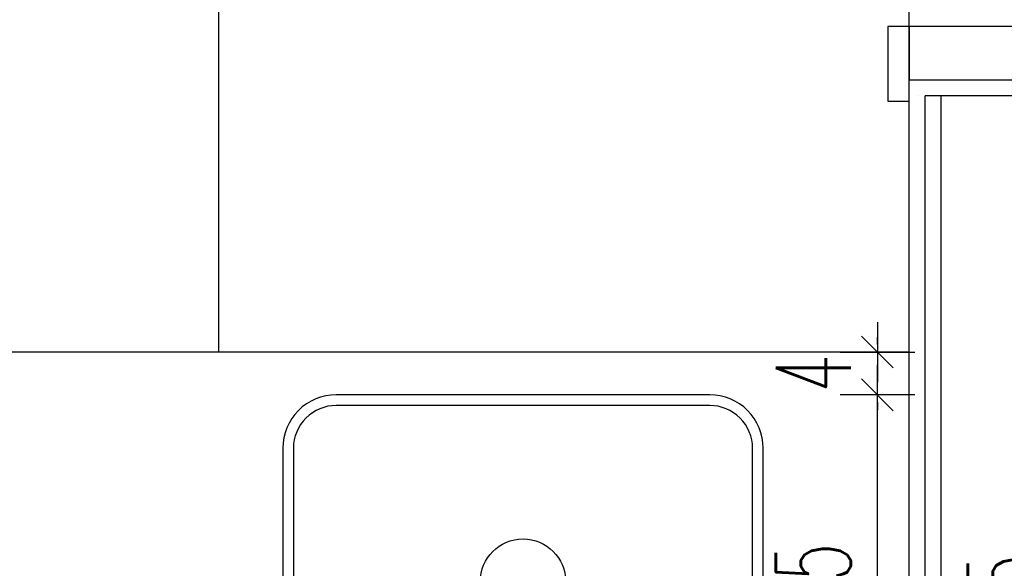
# Model space of a CAD drawing. Header units: centimetres. Extents: x -15121 to 30567, y -60641 to 0.
# Tile 234 of 256: x 10648 to 10740, y -24825 to -24774. Entities that reach past the tile are written whole.
import ezdxf

# ---------------------------------------------------------------- set-up
doc = ezdxf.new("R2010")
doc.units = ezdxf.units.CM
doc.header["$LTSCALE"] = 60
doc.linetypes.add('( Dashed )', pattern=[0.75, 0.5, -0.25])
for name, color, linetype in [('AIKA podłoga wc pod meble', 8, 'Continuous'), ('AIKA sanitariaty', 7, 'Continuous'), ('AIKA TYNK', 5, 'Continuous'), ('AIKA widoki wymiarowanie', 7, 'Continuous'), ('AIKA widokowe', 7, 'Continuous'), ('AIKA wymiarowanie gnaizdka rzut lobby', 7, 'Continuous')]:
    doc.layers.add(name, color=color, linetype=linetype)
doc.layers.add('opisy', color=1, linetype='Continuous', lineweight=15)
doc.styles.add('wymiar', font='txt.shx', dxfattribs={"width": 0.6})
doc.dimstyles.new('Dwudziestka', dxfattribs={"dimtxt": 7, "dimasz": 0.7, "dimexe": 5, "dimexo": 0, "dimgap": 2.5, "dimtad": 1, "dimtoh": 1, "dimdec": 3, "dimrnd": 0.5, "dimdsep": 46, "dimtxsty": 'wymiar', "dimblk": 'znacznik', "dimcen": 0, "dimdle": 5, "dimse1": 1, "dimse2": 1, "dimclrd": 256, "dimclre": 256, "dimclrt": 256, "dimadec": 0, "dimazin": 0, "dimtfac": 0.4, "dimtdec": 3, "dimtix": 1, "dimtofl": 0, "dimtmove": 2, "dimatfit": 3, "dimldrblk": 'znacznik', "dimfxl": 1, "dimtolj": 1, "dimarcsym": 0})

# ---------------------------------------------------------------- blocks, each defined once
blk = doc.blocks.new('SL umywalka 45')
at = {"layer": 'AIKA sanitariaty'}
for points in [[(-17.5, -17.5), (17.5, -17.5, 0.414214), (22.5, -12.5), (22.5, 12.5, 0.414214), (17.5, 17.5), (-17.5, 17.5, 0.414214), (-22.5, 12.5), (-22.5, -12.5, 0.414214)], [(-17.5, -16.5), (17.5, -16.5, 0.414214), (21.5, -12.5), (21.5, 12.5, 0.414214), (17.5, 16.5), (-17.5, 16.5, 0.414214), (-21.5, 12.5), (-21.5, -12.5, 0.414214)]]:
    blk.add_lwpolyline(points, format="xyb", close=True, dxfattribs=at)
blk.add_circle((0, 0), 4, dxfattribs=at)
blk = doc.blocks.new('znacznik')
at = {"color": 0}
for points in [[(0, -5), (0, 5)], [(-4, 0), (4, 0)]]:
    blk.add_lwpolyline(points, dxfattribs=at)
at = {"color": 1}
blk.add_lwpolyline([(-2.12, -2.12), (2.12, 2.12)], dxfattribs=at)
blk = doc.blocks.new('*D6504')
at = {"layer": 'AIKA widoki wymiarowanie', "lineweight": -2, "transparency": 16777216}
blk.add_line((10728.36, -24843.102), (10728.36, -24809.502), dxfattribs=at)
at = {"layer": 'Defpoints', "color": 0, "transparency": 16777216}
for p in [(10699.469, -24808.802), (10728.36, -24808.802), (10708.867, -24843.802)]:
    blk.add_point(p, dxfattribs=at)
at = {"layer": 'AIKA widoki wymiarowanie', "lineweight": -2, "transparency": 16777216, "xscale": 0.7, "yscale": 0.7, "zscale": 0.7}
for p, rotation in [((10728.36, -24808.802), 90), ((10728.36, -24843.802), 270)]:
    blk.add_blockref('znacznik', p, dxfattribs=dict(at, rotation=rotation))
at = {"layer": 'AIKA widoki wymiarowanie', "transparency": 16777216, "insert": (10722.36, -24826.302), "char_height": 7, "attachment_point": 5, "rotation": 90, "style": 'wymiar'}
blk.add_mtext('\\A1;35', dxfattribs=at)
blk = doc.blocks.new('*D6505')
at = {"layer": 'AIKA widoki wymiarowanie', "lineweight": -2, "transparency": 16777216}
for p, q in [((10728.36, -24804.102), (10728.36, -24803.402)), ((10728.36, -24809.502), (10728.36, -24810.202))]:
    blk.add_line(p, q, dxfattribs=at)
at = {"layer": 'Defpoints', "color": 0, "transparency": 16777216}
for p in [(10700.165, -24804.802), (10728.36, -24804.802), (10699.469, -24808.802)]:
    blk.add_point(p, dxfattribs=at)
at = {"layer": 'AIKA widoki wymiarowanie', "lineweight": -2, "transparency": 16777216, "xscale": 0.7, "yscale": 0.7, "zscale": 0.7}
for p, rotation in [((10728.36, -24804.802), 270), ((10728.36, -24808.802), 90)]:
    blk.add_blockref('znacznik', p, dxfattribs=dict(at, rotation=rotation))
at = {"layer": 'AIKA widoki wymiarowanie', "transparency": 16777216, "insert": (10722.36, -24806.802), "char_height": 7, "attachment_point": 5, "rotation": 90, "style": 'wymiar'}
blk.add_mtext('\\A1;4', dxfattribs=at)
blk = doc.blocks.new('*D6506')
at = {"layer": 'AIKA widoki wymiarowanie', "lineweight": -2, "transparency": 16777216}
blk.add_line((10746.33, -24805.502), (10746.33, -24849.102), dxfattribs=at)
at = {"layer": 'Defpoints', "color": 0, "transparency": 16777216}
for p in [(10711.029, -24804.802), (10711.029, -24849.802), (10746.33, -24849.802)]:
    blk.add_point(p, dxfattribs=at)
at = {"layer": 'AIKA widoki wymiarowanie', "lineweight": -2, "transparency": 16777216, "xscale": 0.7, "yscale": 0.7, "zscale": 0.7}
for p, rotation in [((10746.33, -24804.802), 90), ((10746.33, -24849.802), 270)]:
    blk.add_blockref('znacznik', p, dxfattribs=dict(at, rotation=rotation))
at = {"layer": 'AIKA widoki wymiarowanie', "transparency": 16777216, "insert": (10740.33, -24827.302), "char_height": 7, "attachment_point": 5, "rotation": 90, "style": 'wymiar'}
blk.add_mtext('\\A1;45', dxfattribs=at)

msp = doc.modelspace()

# ---------------------------------------------------------------- linework, layer by layer
at = {"layer": 'AIKA podłoga wc pod meble'}
msp.add_line((10666.6672, -24804.8018), (10666.6672, -24672.8018), dxfattribs=at)
at = {"layer": 'AIKA TYNK'}
for p in [(10747.8304, -24780.8018), (10732.8304, -24851.3018)]:
    msp.add_line(p, (10732.8304, -24780.8018), dxfattribs=at)
at = {"layer": 'AIKA widokowe', "linetype": '( Dashed )', "ltscale": 0.5}
msp.add_line((10731.3304, -24780.8018), (10731.3304, -24677.8018), dxfattribs=at)
at = {"layer": 'AIKA widokowe'}
for p, q in [((10731.3304, -24849.8018), (10731.3304, -24780.8018)), ((10731.3304, -24804.8018), (10488.1672, -24804.8018))]:
    msp.add_line(p, q, dxfattribs=at)
for points in [[(10731.3304, -24781.3018), (10731.3304, -24774.3018), (10729.3319, -24774.3018), (10729.3319, -24781.3018)], [(10731.3304, -24774.3018), (10731.3304, -24779.3018), (10749.3304, -24779.3018), (10749.3304, -24774.3018)]]:
    msp.add_lwpolyline(points, close=True, dxfattribs=at)
at = {"layer": 'AIKA wymiarowanie gnaizdka rzut lobby', "color": 8}
msp.add_lwpolyline([(10550.6671, -24669.8018), (10485.1672, -24669.8018), (10485.1672, -24832.8018), (10508.1672, -24832.8018), (10508.1672, -24852.8018), (10734.3304, -24852.8018), (10734.3304, -24780.8018)], dxfattribs=at)
at = {"layer": 'opisy'}
msp.add_line((10732.1672, -24780.8018), (10732.1672, -24780.8018), dxfattribs=at)
at = {"layer": 'opisy', "color": 5}
msp.add_line((10734.3304, -24780.8018), (10734.3304, -24852.8018), dxfattribs=at)

# ---------------------------------------------------------------- block references
at = {"layer": 'AIKA widokowe', "color": 8}
msp.add_blockref('SL umywalka 45', (10695.1672, -24826.3018), dxfattribs=at)

# ---------------------------------------------------------------- dimensions: what is measured, and where the dimension line sits
at = {"layer": 'AIKA widoki wymiarowanie'}
for base, p1, p2, picture, middle in [((10728.3599, -24804.8018), (10699.4692, -24808.8018), (10700.1651, -24804.8018), '*D6505', (10722.3599, -24806.8018)), ((10746.3304, -24849.8018), (10711.0292, -24804.8018), (10711.0292, -24849.8018), '*D6506', (10740.3304, -24827.3018)), ((10728.3599, -24808.8018), (10708.8674, -24843.8018), (10699.4692, -24808.8018), '*D6504', (10722.3599, -24826.3018))]:
    dim = msp.add_linear_dim(base=base, p1=p1, p2=p2, angle=90, dimstyle='Dwudziestka', dxfattribs=at)
    dim.commit()
    dim.dimension.update_dxf_attribs({"geometry": picture, "text_midpoint": middle})

doc.saveas('drawing.dxf')
